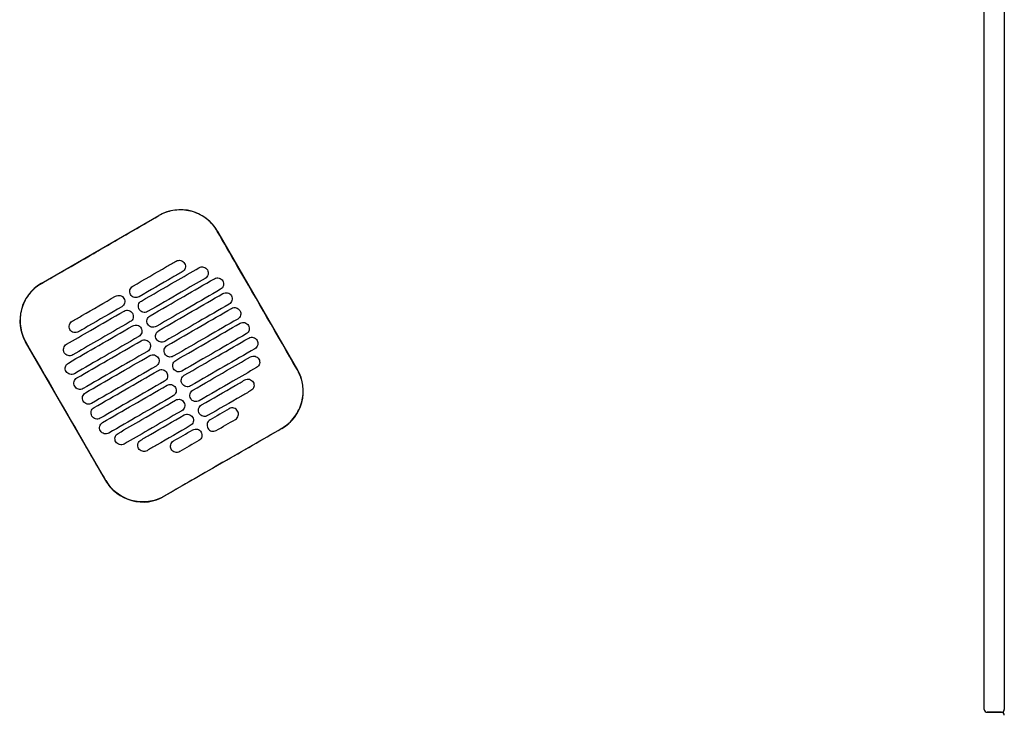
# Model space of a CAD drawing. Header units: metres. Extents: x 15.2 to 54.2, y -39.7 to 1.1.
# Tile 236 of 256: x 53.514 to 54.203, y -30.772 to -30.287. Entities that reach past the tile are written whole.
import ezdxf

# ---------------------------------------------------------------- set-up
doc = ezdxf.new("R2010")
doc.units = ezdxf.units.M
doc.header["$MEASUREMENT"] = 0
doc.layers.add('2D', color=252, linetype='Continuous')

# ---------------------------------------------------------------- blocks, each defined once
blk = doc.blocks.new('2D_QYOS_600')
for p, q in [((2.42604, -0.967), (2.42604, -0.083)), ((2.44004, -0.083), (2.44004, -0.967)), ((1.76623, -0.66898), (1.84849, -0.62146)), ((1.88948, -0.63243), (1.9455, -0.72941)), ((1.81128, -0.80694), (1.75526, -0.70996)), ((1.93453, -0.7704), (1.85227, -0.81792)), ((2.42804, -0.969), (2.43804, -0.969)), ((2.43804, -0.969), (2.42804, -0.969))]:
    blk.add_line(p, q)
for centre, radius, start, end in [((1.8635, -0.64744), 0.03, 30.01349, 120.01349), ((1.78124, -0.69496), 0.03, 120.01349, 210.01349), ((1.91952, -0.74442), 0.03, 300.01349, 30.01349), ((1.83726, -0.79194), 0.03, 210.01349, 300.01349), ((2.42804, -0.967), 0.002, 180, 270), ((2.43804, -0.967), 0.002, 270, 360), ((2.43804, -0.971), 0.002, 0, 90)]:
    blk.add_arc(centre, radius, start, end)
for points, knots in [([(1.88938, -0.63249), (1.88858, -0.6311), (1.88767, -0.62977), (1.88473, -0.62617), (1.88245, -0.62412), (1.87666, -0.62032), (1.87304, -0.61884), (1.86559, -0.61739), (1.86185, -0.61736), (1.85481, -0.61863), (1.85154, -0.61983), (1.84855, -0.62156)], [12.978915, 12.978915, 12.978915, 12.978915, 13.461173, 13.461173, 14.374287, 14.374287, 15.53872, 15.53872, 16.650066, 16.650066, 17.687358, 17.687358, 17.687358, 17.687358]), ([(1.9454, -0.72947), (1.93136, -0.70518), (1.91732, -0.68088), (1.89866, -0.64855), (1.89402, -0.64052), (1.88938, -0.63249)], [1.133412, 1.133412, 1.133412, 1.133412, 2.681586, 2.681586, 3.193366, 3.193366, 3.193366, 3.193366]), ([(1.76629, -0.66907), (1.77688, -0.66296), (1.78791, -0.65659), (1.80338, -0.64766), (1.80542, -0.64648), (1.80742, -0.64532)], [-21.78268, -21.78268, -21.78268, -21.78268, -17.142885, -17.142885, -16.423665, -16.423665, -16.423665, -16.423665]), ([(1.83028, -0.6709), (1.83814, -0.66636), (1.84601, -0.66181), (1.85612, -0.65597), (1.85835, -0.65468), (1.86059, -0.65339)], [0.699452, 0.699452, 0.699452, 0.699452, 3.425217, 3.425217, 4.200582, 4.200582, 4.200582, 4.200582]), ([(1.86059, -0.65339), (1.86102, -0.65314), (1.86156, -0.65293), (1.86274, -0.65278), (1.8633, -0.65281), (1.86437, -0.6531), (1.86489, -0.65335), (1.86585, -0.65408), (1.86622, -0.65454), (1.86646, -0.65496)], [-0.5513873, -0.5513873, -0.5513873, -0.5513873, -0.4031046, -0.4031046, -0.2776919, -0.2776919, -0.1471638, -0.1471638, 0, 0, 0, 0]), ([(1.86489, -0.66084), (1.86266, -0.66213), (1.86042, -0.66342), (1.85031, -0.66926), (1.84245, -0.6738), (1.83458, -0.67835)], [2.649916, 2.649916, 2.649916, 2.649916, 3.425249, 3.425249, 6.151046, 6.151046, 6.151046, 6.151046]), ([(1.83628, -0.68129), (1.84415, -0.67675), (1.85201, -0.6722), (1.86544, -0.66445), (1.871, -0.66124), (1.87655, -0.65803)], [0.699452, 0.699452, 0.699452, 0.699452, 3.42526, 3.42526, 5.350619, 5.350619, 5.350619, 5.350619]), ([(1.86646, -0.65496), (1.86671, -0.65539), (1.86693, -0.65594), (1.86707, -0.65713), (1.86704, -0.65768), (1.86676, -0.65875), (1.8665, -0.65927), (1.86578, -0.66023), (1.86532, -0.66059), (1.86489, -0.66084)], [-0.5553355, -0.5553355, -0.5553355, -0.5553355, -0.4045594, -0.4045594, -0.278267, -0.278267, -0.1472206, -0.1472206, 0, 0, 0, 0]), ([(1.87655, -0.65803), (1.87698, -0.65778), (1.87752, -0.65757), (1.87871, -0.65742), (1.87926, -0.65745), (1.88033, -0.65773), (1.88085, -0.65799), (1.88181, -0.65872), (1.88218, -0.65918), (1.88242, -0.6596)], [-0.5514247, -0.5514247, -0.5514247, -0.5514247, -0.4031161, -0.4031161, -0.2776965, -0.2776965, -0.1471644, -0.1471644, 0, 0, 0, 0]), ([(1.88242, -0.6596), (1.88267, -0.66003), (1.88289, -0.66058), (1.88303, -0.66176), (1.883, -0.66232), (1.88272, -0.66339), (1.88246, -0.66391), (1.88174, -0.66486), (1.88128, -0.66523), (1.88085, -0.66547)], [-0.5553006, -0.5553006, -0.5553006, -0.5553006, -0.4045498, -0.4045498, -0.2782639, -0.2782639, -0.1472208, -0.1472208, 0, 0, 0, 0]), ([(1.88085, -0.66547), (1.8753, -0.66868), (1.86974, -0.67189), (1.85632, -0.67965), (1.84845, -0.68419), (1.84058, -0.68874)], [1.499949, 1.499949, 1.499949, 1.499949, 3.425284, 3.425284, 6.151116, 6.151116, 6.151116, 6.151116]), ([(1.84228, -0.69168), (1.85015, -0.68714), (1.85802, -0.68259), (1.87303, -0.67392), (1.88017, -0.66979), (1.88732, -0.66567)], [0.699452, 0.699452, 0.699452, 0.699452, 3.425292, 3.425292, 5.900643, 5.900643, 5.900643, 5.900643]), ([(1.88732, -0.66567), (1.88774, -0.66542), (1.88829, -0.66521), (1.88947, -0.66506), (1.89002, -0.66509), (1.8911, -0.66537), (1.89162, -0.66563), (1.89258, -0.66636), (1.89294, -0.66682), (1.89319, -0.66724)], [-0.5514376, -0.5514376, -0.5514376, -0.5514376, -0.4031217, -0.4031217, -0.2776979, -0.2776979, -0.1471642, -0.1471642, 0, 0, 0, 0]), ([(1.89319, -0.66724), (1.89343, -0.66766), (1.89365, -0.66822), (1.8938, -0.6694), (1.89376, -0.66996), (1.89348, -0.67103), (1.89323, -0.67155), (1.8925, -0.6725), (1.89204, -0.67287), (1.89162, -0.67311)], [-0.5552879, -0.5552879, -0.5552879, -0.5552879, -0.4045447, -0.4045447, -0.2782629, -0.2782629, -0.1472212, -0.1472212, 0, 0, 0, 0]), ([(1.76629, -0.66907), (1.76501, -0.66981), (1.76378, -0.67065), (1.76063, -0.67315), (1.75885, -0.67499), (1.75732, -0.67702), (1.75503, -0.68008), (1.75334, -0.68356), (1.75137, -0.69095), (1.7511, -0.69479), (1.75204, -0.70242), (1.75324, -0.70613), (1.7552, -0.70964), (1.75528, -0.70977), (1.75536, -0.70991)], [17.619777, 17.619777, 17.619777, 17.619777, 18.064718, 18.064718, 18.827754, 18.827754, 18.827754, 19.97637, 19.97637, 21.122539, 21.122539, 22.281306, 22.281306, 22.328075, 22.328075, 22.328075, 22.328075]), ([(1.82871, -0.67677), (1.82846, -0.67635), (1.82824, -0.6758), (1.8281, -0.67461), (1.82813, -0.67406), (1.82841, -0.67298), (1.82867, -0.67247), (1.82939, -0.67151), (1.82985, -0.67115), (1.83028, -0.6709)], [-0.5553984, -0.5553984, -0.5553984, -0.5553984, -0.4045681, -0.4045681, -0.278271, -0.278271, -0.1472202, -0.1472202, 0, 0, 0, 0]), ([(1.89162, -0.67311), (1.88448, -0.67724), (1.87733, -0.68137), (1.86232, -0.69004), (1.85445, -0.69459), (1.84658, -0.69913)], [0.949972, 0.949972, 0.949972, 0.949972, 3.425307, 3.425307, 6.151164, 6.151164, 6.151164, 6.151164]), ([(1.78785, -0.69541), (1.79008, -0.69412), (1.79232, -0.69283), (1.80243, -0.68699), (1.8103, -0.68244), (1.81816, -0.6779)], [2.649852, 2.649852, 2.649852, 2.649852, 3.425217, 3.425217, 6.150982, 6.150982, 6.150982, 6.150982]), ([(1.81816, -0.6779), (1.81859, -0.67765), (1.81913, -0.67744), (1.82032, -0.67729), (1.82087, -0.67732), (1.82194, -0.67761), (1.82246, -0.67786), (1.82342, -0.67859), (1.82379, -0.67905), (1.82403, -0.67947)], [-0.5512944, -0.5512944, -0.5512944, -0.5512944, -0.4030833, -0.4030833, -0.2776787, -0.2776787, -0.1471599, -0.1471599, 0, 0, 0, 0]), ([(1.82403, -0.67947), (1.82428, -0.6799), (1.8245, -0.68045), (1.82465, -0.68164), (1.82461, -0.68219), (1.82433, -0.68326), (1.82408, -0.68378), (1.82335, -0.68474), (1.82289, -0.6851), (1.82246, -0.68535)], [-0.555416, -0.555416, -0.555416, -0.555416, -0.4045716, -0.4045716, -0.2782736, -0.2782736, -0.1472211, -0.1472211, 0, 0, 0, 0]), ([(1.83458, -0.67835), (1.83415, -0.67859), (1.83361, -0.67881), (1.83243, -0.67896), (1.83187, -0.67892), (1.8308, -0.67864), (1.83028, -0.67839), (1.82932, -0.67766), (1.82895, -0.6772), (1.82871, -0.67677)], [-0.551307, -0.551307, -0.551307, -0.551307, -0.4030846, -0.4030846, -0.2776802, -0.2776802, -0.1471604, -0.1471604, 0, 0, 0, 0]), ([(1.83471, -0.68716), (1.83447, -0.68674), (1.83425, -0.68619), (1.8341, -0.685), (1.83413, -0.68445), (1.83442, -0.68337), (1.83467, -0.68286), (1.8354, -0.6819), (1.83585, -0.68154), (1.83628, -0.68129)], [-0.5553839, -0.5553839, -0.5553839, -0.5553839, -0.4045626, -0.4045626, -0.2782686, -0.2782686, -0.1472195, -0.1472195, 0, 0, 0, 0]), ([(1.84828, -0.70207), (1.85615, -0.69753), (1.86402, -0.69298), (1.87903, -0.68431), (1.88618, -0.68019), (1.89332, -0.67606)], [0.699452, 0.699452, 0.699452, 0.699452, 3.425313, 3.425313, 5.900643, 5.900643, 5.900643, 5.900643]), ([(1.89332, -0.67606), (1.89374, -0.67581), (1.89429, -0.6756), (1.89547, -0.67545), (1.89603, -0.67548), (1.8971, -0.67577), (1.89762, -0.67602), (1.89858, -0.67675), (1.89894, -0.67721), (1.89919, -0.67763)], [-0.5514273, -0.5514273, -0.5514273, -0.5514273, -0.4031209, -0.4031209, -0.2776962, -0.2776962, -0.1471634, -0.1471634, 0, 0, 0, 0]), ([(1.89919, -0.67763), (1.89943, -0.67806), (1.89965, -0.67861), (1.8998, -0.6798), (1.89977, -0.68035), (1.89948, -0.68142), (1.89923, -0.68194), (1.8985, -0.68289), (1.89805, -0.68326), (1.89762, -0.68351)], [-0.5552955, -0.5552955, -0.5552955, -0.5552955, -0.4045438, -0.4045438, -0.2782634, -0.2782634, -0.1472215, -0.1472215, 0, 0, 0, 0]), ([(1.78389, -0.71155), (1.78945, -0.70834), (1.79501, -0.70513), (1.80843, -0.69738), (1.8163, -0.69283), (1.82417, -0.68829)], [1.499901, 1.499901, 1.499901, 1.499901, 3.42526, 3.42526, 6.151068, 6.151068, 6.151068, 6.151068]), ([(1.82246, -0.68535), (1.8146, -0.68989), (1.80673, -0.69444), (1.79662, -0.70027), (1.79439, -0.70157), (1.79215, -0.70286)], [0.699452, 0.699452, 0.699452, 0.699452, 3.425249, 3.425249, 4.200582, 4.200582, 4.200582, 4.200582]), ([(1.82417, -0.68829), (1.82459, -0.68805), (1.82514, -0.68783), (1.82632, -0.68768), (1.82687, -0.68772), (1.82795, -0.688), (1.82847, -0.68825), (1.82942, -0.68898), (1.82979, -0.68944), (1.83003, -0.68987)], [-0.5513075, -0.5513075, -0.5513075, -0.5513075, -0.4030857, -0.4030857, -0.2776792, -0.2776792, -0.1471593, -0.1471593, 0, 0, 0, 0]), ([(1.84058, -0.68874), (1.84016, -0.68898), (1.83961, -0.6892), (1.83843, -0.68935), (1.83787, -0.68931), (1.8368, -0.68903), (1.83628, -0.68878), (1.83532, -0.68805), (1.83496, -0.68759), (1.83471, -0.68716)], [-0.551317, -0.551317, -0.551317, -0.551317, -0.4030867, -0.4030867, -0.2776803, -0.2776803, -0.1471597, -0.1471597, 0, 0, 0, 0]), ([(1.89762, -0.68351), (1.89048, -0.68763), (1.88333, -0.69176), (1.86832, -0.70043), (1.86045, -0.70498), (1.85259, -0.70952)], [0.949998, 0.949998, 0.949998, 0.949998, 3.42532, 3.42532, 6.151189, 6.151189, 6.151189, 6.151189]), ([(1.85429, -0.71247), (1.86215, -0.70792), (1.87002, -0.70338), (1.88503, -0.6947), (1.89218, -0.69058), (1.89932, -0.68645)], [0.699452, 0.699452, 0.699452, 0.699452, 3.425322, 3.425322, 5.900643, 5.900643, 5.900643, 5.900643]), ([(1.89932, -0.68645), (1.89975, -0.6862), (1.90029, -0.68599), (1.90148, -0.68584), (1.90203, -0.68587), (1.9031, -0.68616), (1.90362, -0.68641), (1.90458, -0.68714), (1.90495, -0.6876), (1.90519, -0.68802)], [-0.5514137, -0.5514137, -0.5514137, -0.5514137, -0.4031194, -0.4031194, -0.2776944, -0.2776944, -0.1471627, -0.1471627, 0, 0, 0, 0]), ([(1.90519, -0.68802), (1.90544, -0.68845), (1.90566, -0.689), (1.9058, -0.69019), (1.90577, -0.69074), (1.90549, -0.69181), (1.90523, -0.69233), (1.90451, -0.69329), (1.90405, -0.69365), (1.90362, -0.6939)], [-0.5553078, -0.5553078, -0.5553078, -0.5553078, -0.4045446, -0.4045446, -0.2782647, -0.2782647, -0.147222, -0.147222, 0, 0, 0, 0]), ([(1.78628, -0.70128), (1.78604, -0.70086), (1.78582, -0.70031), (1.78567, -0.69912), (1.7857, -0.69857), (1.78598, -0.69749), (1.78624, -0.69698), (1.78696, -0.69602), (1.78742, -0.69566), (1.78785, -0.69541)], [-0.5554179, -0.5554179, -0.5554179, -0.5554179, -0.4045683, -0.4045683, -0.2782761, -0.2782761, -0.1472238, -0.1472238, 0, 0, 0, 0]), ([(1.82847, -0.69574), (1.8206, -0.70028), (1.81273, -0.70483), (1.79931, -0.71258), (1.79375, -0.71579), (1.78819, -0.719)], [0.699452, 0.699452, 0.699452, 0.699452, 3.425284, 3.425284, 5.350619, 5.350619, 5.350619, 5.350619]), ([(1.83003, -0.68987), (1.83028, -0.69029), (1.8305, -0.69084), (1.83065, -0.69203), (1.83061, -0.69258), (1.83033, -0.69365), (1.83008, -0.69417), (1.82935, -0.69513), (1.82889, -0.69549), (1.82847, -0.69574)], [-0.5553971, -0.5553971, -0.5553971, -0.5553971, -0.4045652, -0.4045652, -0.2782705, -0.2782705, -0.1472202, -0.1472202, 0, 0, 0, 0]), ([(1.84071, -0.69755), (1.84047, -0.69713), (1.84025, -0.69658), (1.8401, -0.69539), (1.84014, -0.69484), (1.84042, -0.69377), (1.84067, -0.69325), (1.8414, -0.69229), (1.84186, -0.69193), (1.84228, -0.69168)], [-0.5553742, -0.5553742, -0.5553742, -0.5553742, -0.4045587, -0.4045587, -0.278267, -0.278267, -0.1472191, -0.1472191, 0, 0, 0, 0]), ([(1.90362, -0.6939), (1.89648, -0.69802), (1.88934, -0.70215), (1.87432, -0.71082), (1.86646, -0.71537), (1.85859, -0.71991)], [0.950001, 0.950001, 0.950001, 0.950001, 3.425322, 3.425322, 6.151192, 6.151192, 6.151192, 6.151192]), ([(1.78513, -0.7247), (1.79228, -0.72057), (1.79942, -0.71644), (1.81443, -0.70777), (1.8223, -0.70323), (1.83017, -0.69868)], [0.949941, 0.949941, 0.949941, 0.949941, 3.425291, 3.425291, 6.151132, 6.151132, 6.151132, 6.151132]), ([(1.79215, -0.70286), (1.79173, -0.7031), (1.79118, -0.70332), (1.79, -0.70347), (1.78944, -0.70343), (1.78837, -0.70315), (1.78785, -0.7029), (1.78689, -0.70217), (1.78652, -0.70171), (1.78628, -0.70128)], [-0.5513007, -0.5513007, -0.5513007, -0.5513007, -0.4030941, -0.4030941, -0.2776814, -0.2776814, -0.1471603, -0.1471603, 0, 0, 0, 0]), ([(1.83017, -0.69868), (1.83059, -0.69844), (1.83114, -0.69822), (1.83232, -0.69807), (1.83287, -0.69811), (1.83395, -0.69839), (1.83447, -0.69864), (1.83543, -0.69937), (1.83579, -0.69983), (1.83604, -0.70026)], [-0.5513173, -0.5513173, -0.5513173, -0.5513173, -0.4030875, -0.4030875, -0.2776797, -0.2776797, -0.147159, -0.147159, 0, 0, 0, 0]), ([(1.83604, -0.70026), (1.83628, -0.70068), (1.8365, -0.70123), (1.83665, -0.70242), (1.83661, -0.70297), (1.83633, -0.70405), (1.83608, -0.70456), (1.83535, -0.70552), (1.83489, -0.70588), (1.83447, -0.70613)], [-0.555383, -0.555383, -0.555383, -0.555383, -0.4045605, -0.4045605, -0.2782682, -0.2782682, -0.1472195, -0.1472195, 0, 0, 0, 0]), ([(1.84658, -0.69913), (1.84616, -0.69937), (1.84561, -0.69959), (1.84443, -0.69974), (1.84388, -0.6997), (1.8428, -0.69942), (1.84228, -0.69917), (1.84132, -0.69844), (1.84096, -0.69798), (1.84071, -0.69755)], [-0.5513236, -0.5513236, -0.5513236, -0.5513236, -0.4030881, -0.4030881, -0.2776804, -0.2776804, -0.1471592, -0.1471592, 0, 0, 0, 0]), ([(1.84672, -0.70795), (1.84647, -0.70752), (1.84625, -0.70697), (1.8461, -0.70578), (1.84614, -0.70523), (1.84642, -0.70416), (1.84667, -0.70364), (1.8474, -0.70268), (1.84786, -0.70232), (1.84828, -0.70207)], [-0.5553693, -0.5553693, -0.5553693, -0.5553693, -0.4045566, -0.4045566, -0.2782661, -0.2782661, -0.1472189, -0.1472189, 0, 0, 0, 0]), ([(1.86029, -0.72286), (1.86816, -0.71831), (1.87602, -0.71377), (1.89104, -0.70509), (1.89818, -0.70097), (1.90533, -0.69684)], [0.699452, 0.699452, 0.699452, 0.699452, 3.425321, 3.425321, 5.900643, 5.900643, 5.900643, 5.900643]), ([(1.90533, -0.69684), (1.90575, -0.6966), (1.9063, -0.69638), (1.90748, -0.69623), (1.90803, -0.69627), (1.90911, -0.69655), (1.90963, -0.6968), (1.91058, -0.69753), (1.91095, -0.69799), (1.91119, -0.69842)], [-0.5513969, -0.5513969, -0.5513969, -0.5513969, -0.4031172, -0.4031172, -0.2776925, -0.2776925, -0.1471621, -0.1471621, 0, 0, 0, 0]), ([(1.91119, -0.69842), (1.91144, -0.69884), (1.91166, -0.69939), (1.91181, -0.70058), (1.91177, -0.70113), (1.91149, -0.7022), (1.91124, -0.70272), (1.91051, -0.70368), (1.91005, -0.70404), (1.90963, -0.70429)], [-0.5553248, -0.5553248, -0.5553248, -0.5553248, -0.4045472, -0.4045472, -0.2782668, -0.2782668, -0.1472227, -0.1472227, 0, 0, 0, 0]), ([(1.83447, -0.70613), (1.8266, -0.71067), (1.81873, -0.71522), (1.80372, -0.72389), (1.79658, -0.72802), (1.78943, -0.73214)], [0.699452, 0.699452, 0.699452, 0.699452, 3.425308, 3.425308, 5.900643, 5.900643, 5.900643, 5.900643]), ([(1.79113, -0.73509), (1.79828, -0.73096), (1.80542, -0.72683), (1.82043, -0.71816), (1.8283, -0.71362), (1.83617, -0.70907)], [0.949982, 0.949982, 0.949982, 0.949982, 3.425312, 3.425312, 6.151173, 6.151173, 6.151173, 6.151173]), ([(1.83617, -0.70907), (1.83659, -0.70883), (1.83714, -0.70861), (1.83832, -0.70846), (1.83888, -0.7085), (1.83995, -0.70878), (1.84047, -0.70903), (1.84143, -0.70976), (1.84179, -0.71022), (1.84204, -0.71065)], [-0.5513238, -0.5513238, -0.5513238, -0.5513238, -0.4030887, -0.4030887, -0.27768, -0.27768, -0.1471588, -0.1471588, 0, 0, 0, 0]), ([(1.85259, -0.70952), (1.85216, -0.70977), (1.85161, -0.70998), (1.85043, -0.71013), (1.84988, -0.7101), (1.8488, -0.70981), (1.84829, -0.70956), (1.84733, -0.70883), (1.84696, -0.70837), (1.84672, -0.70795)], [-0.5513269, -0.5513269, -0.5513269, -0.5513269, -0.403089, -0.403089, -0.2776804, -0.2776804, -0.1471589, -0.1471589, 0, 0, 0, 0]), ([(1.90963, -0.70429), (1.90248, -0.70841), (1.89534, -0.71254), (1.88033, -0.72121), (1.87246, -0.72576), (1.86459, -0.7303)], [0.949982, 0.949982, 0.949982, 0.949982, 3.425312, 3.425312, 6.151173, 6.151173, 6.151173, 6.151173]), ([(1.86629, -0.73325), (1.87416, -0.7287), (1.88203, -0.72416), (1.89704, -0.71549), (1.90418, -0.71136), (1.91133, -0.70723)], [0.699452, 0.699452, 0.699452, 0.699452, 3.425308, 3.425308, 5.900643, 5.900643, 5.900643, 5.900643]), ([(1.91133, -0.70723), (1.91175, -0.70699), (1.9123, -0.70677), (1.91348, -0.70662), (1.91403, -0.70666), (1.91511, -0.70694), (1.91563, -0.70719), (1.91659, -0.70792), (1.91695, -0.70838), (1.9172, -0.70881)], [-0.5513769, -0.5513769, -0.5513769, -0.5513769, -0.4031143, -0.4031143, -0.2776905, -0.2776905, -0.1471617, -0.1471617, 0, 0, 0, 0]), ([(1.9172, -0.70881), (1.91744, -0.70923), (1.91766, -0.70978), (1.91781, -0.71097), (1.91777, -0.71152), (1.91749, -0.7126), (1.91724, -0.71311), (1.91651, -0.71407), (1.91605, -0.71443), (1.91563, -0.71468)], [-0.5553464, -0.5553464, -0.5553464, -0.5553464, -0.4045515, -0.4045515, -0.2782697, -0.2782697, -0.1472236, -0.1472236, 0, 0, 0, 0]), ([(1.81138, -0.80689), (1.80682, -0.799), (1.80209, -0.79079), (1.78344, -0.75849), (1.7694, -0.7342), (1.75536, -0.70991)], [-3.18138, -3.18138, -3.18138, -3.18138, -2.673929, -2.673929, -1.133377, -1.133377, -1.133377, -1.133377]), ([(1.78232, -0.71743), (1.78208, -0.717), (1.78186, -0.71645), (1.78171, -0.71526), (1.78175, -0.71471), (1.78203, -0.71364), (1.78228, -0.71312), (1.78301, -0.71217), (1.78347, -0.7118), (1.78389, -0.71155)], [-0.5553798, -0.5553798, -0.5553798, -0.5553798, -0.4045588, -0.4045588, -0.278273, -0.278273, -0.147224, -0.147224, 0, 0, 0, 0]), ([(1.84204, -0.71065), (1.84228, -0.71107), (1.8425, -0.71162), (1.84265, -0.71281), (1.84262, -0.71336), (1.84233, -0.71444), (1.84208, -0.71495), (1.84135, -0.71591), (1.8409, -0.71627), (1.84047, -0.71652)], [-0.5553737, -0.5553737, -0.5553737, -0.5553737, -0.4045574, -0.4045574, -0.2782667, -0.2782667, -0.1472191, -0.1472191, 0, 0, 0, 0]), ([(1.85272, -0.71834), (1.85247, -0.71791), (1.85225, -0.71736), (1.85211, -0.71617), (1.85214, -0.71562), (1.85242, -0.71455), (1.85268, -0.71403), (1.8534, -0.71308), (1.85386, -0.71271), (1.85429, -0.71247)], [-0.5553691, -0.5553691, -0.5553691, -0.5553691, -0.4045561, -0.4045561, -0.278266, -0.278266, -0.1472189, -0.1472189, 0, 0, 0, 0]), ([(1.91563, -0.71468), (1.90848, -0.7188), (1.90134, -0.72293), (1.88633, -0.7316), (1.87846, -0.73615), (1.87059, -0.74069)], [0.949941, 0.949941, 0.949941, 0.949941, 3.425292, 3.425292, 6.151132, 6.151132, 6.151132, 6.151132]), ([(1.78819, -0.719), (1.78777, -0.71925), (1.78722, -0.71946), (1.78604, -0.71961), (1.78549, -0.71958), (1.78441, -0.71929), (1.78389, -0.71904), (1.78293, -0.71831), (1.78257, -0.71785), (1.78232, -0.71743)], [-0.5513421, -0.5513421, -0.5513421, -0.5513421, -0.4031061, -0.4031061, -0.2776864, -0.2776864, -0.147161, -0.147161, 0, 0, 0, 0]), ([(1.84047, -0.71652), (1.8326, -0.72106), (1.82474, -0.72561), (1.80972, -0.73428), (1.80258, -0.73841), (1.79544, -0.74253)], [0.699452, 0.699452, 0.699452, 0.699452, 3.425321, 3.425321, 5.900643, 5.900643, 5.900643, 5.900643]), ([(1.79714, -0.74548), (1.80428, -0.74135), (1.81142, -0.73722), (1.82644, -0.72855), (1.8343, -0.72401), (1.84217, -0.71946)], [0.950001, 0.950001, 0.950001, 0.950001, 3.425322, 3.425322, 6.151192, 6.151192, 6.151192, 6.151192]), ([(1.84217, -0.71946), (1.8426, -0.71922), (1.84314, -0.719), (1.84433, -0.71885), (1.84488, -0.71889), (1.84595, -0.71917), (1.84647, -0.71942), (1.84743, -0.72015), (1.8478, -0.72061), (1.84804, -0.72104)], [-0.551327, -0.551327, -0.551327, -0.551327, -0.4030892, -0.4030892, -0.2776802, -0.2776802, -0.1471588, -0.1471588, 0, 0, 0, 0]), ([(1.84804, -0.72104), (1.84829, -0.72146), (1.84851, -0.72201), (1.84865, -0.7232), (1.84862, -0.72375), (1.84834, -0.72483), (1.84808, -0.72534), (1.84736, -0.7263), (1.8469, -0.72666), (1.84647, -0.72691)], [-0.5553691, -0.5553691, -0.5553691, -0.5553691, -0.4045561, -0.4045561, -0.278266, -0.278266, -0.1472189, -0.1472189, 0, 0, 0, 0]), ([(1.85859, -0.71991), (1.85816, -0.72016), (1.85762, -0.72037), (1.85644, -0.72052), (1.85588, -0.72049), (1.85481, -0.72021), (1.85429, -0.71995), (1.85333, -0.71922), (1.85296, -0.71876), (1.85272, -0.71834)], [-0.551327, -0.551327, -0.551327, -0.551327, -0.4030892, -0.4030892, -0.2776802, -0.2776802, -0.1471588, -0.1471588, 0, 0, 0, 0]), ([(1.85872, -0.72873), (1.85848, -0.72831), (1.85826, -0.72775), (1.85811, -0.72657), (1.85814, -0.72601), (1.85843, -0.72494), (1.85868, -0.72442), (1.85941, -0.72347), (1.85986, -0.7231), (1.86029, -0.72286)], [-0.5553737, -0.5553737, -0.5553737, -0.5553737, -0.4045574, -0.4045574, -0.2782667, -0.2782667, -0.1472191, -0.1472191, 0, 0, 0, 0]), ([(1.87229, -0.74364), (1.88016, -0.73909), (1.88803, -0.73455), (1.90145, -0.72679), (1.90701, -0.72358), (1.91257, -0.72037)], [0.699452, 0.699452, 0.699452, 0.699452, 3.425284, 3.425284, 5.350619, 5.350619, 5.350619, 5.350619]), ([(1.91257, -0.72037), (1.91299, -0.72013), (1.91354, -0.71991), (1.91472, -0.71976), (1.91527, -0.7198), (1.91635, -0.72008), (1.91687, -0.72033), (1.91783, -0.72106), (1.91819, -0.72152), (1.91844, -0.72195)], [-0.551342, -0.551342, -0.551342, -0.551342, -0.4031061, -0.4031061, -0.2776864, -0.2776864, -0.147161, -0.147161, 0, 0, 0, 0]), ([(1.91844, -0.72195), (1.91868, -0.72237), (1.9189, -0.72292), (1.91905, -0.72411), (1.91901, -0.72466), (1.91873, -0.72574), (1.91848, -0.72625), (1.91775, -0.72721), (1.91729, -0.72757), (1.91687, -0.72782)], [-0.55538, -0.55538, -0.55538, -0.55538, -0.4045589, -0.4045589, -0.278273, -0.278273, -0.147224, -0.147224, 0, 0, 0, 0]), ([(1.78356, -0.73057), (1.78332, -0.73015), (1.7831, -0.72959), (1.78295, -0.72841), (1.78299, -0.72785), (1.78327, -0.72678), (1.78352, -0.72626), (1.78425, -0.72531), (1.78471, -0.72494), (1.78513, -0.7247)], [-0.5553462, -0.5553462, -0.5553462, -0.5553462, -0.4045514, -0.4045514, -0.2782696, -0.2782696, -0.1472236, -0.1472236, 0, 0, 0, 0]), ([(1.84647, -0.72691), (1.83861, -0.73145), (1.83074, -0.736), (1.81573, -0.74467), (1.80858, -0.7488), (1.80144, -0.75293)], [0.699452, 0.699452, 0.699452, 0.699452, 3.425322, 3.425322, 5.900643, 5.900643, 5.900643, 5.900643]), ([(1.80314, -0.75587), (1.81028, -0.75174), (1.81743, -0.74762), (1.83244, -0.73894), (1.84031, -0.7344), (1.84818, -0.72985)], [0.949998, 0.949998, 0.949998, 0.949998, 3.42532, 3.42532, 6.151189, 6.151189, 6.151189, 6.151189]), ([(1.84818, -0.72985), (1.8486, -0.72961), (1.84915, -0.72939), (1.85033, -0.72924), (1.85088, -0.72928), (1.85196, -0.72956), (1.85248, -0.72981), (1.85343, -0.73054), (1.8538, -0.731), (1.85404, -0.73143)], [-0.551327, -0.551327, -0.551327, -0.551327, -0.403089, -0.403089, -0.2776804, -0.2776804, -0.1471589, -0.1471589, 0, 0, 0, 0]), ([(1.86459, -0.7303), (1.86417, -0.73055), (1.86362, -0.73076), (1.86244, -0.73091), (1.86188, -0.73088), (1.86081, -0.7306), (1.86029, -0.73034), (1.85933, -0.72961), (1.85897, -0.72915), (1.85872, -0.72873)], [-0.5513238, -0.5513238, -0.5513238, -0.5513238, -0.4030887, -0.4030887, -0.27768, -0.27768, -0.1471588, -0.1471588, 0, 0, 0, 0]), ([(1.91687, -0.72782), (1.91131, -0.73103), (1.90576, -0.73424), (1.89233, -0.74199), (1.88446, -0.74654), (1.8766, -0.75108)], [1.499901, 1.499901, 1.499901, 1.499901, 3.42526, 3.42526, 6.151068, 6.151068, 6.151068, 6.151068]), ([(1.93447, -0.7703), (1.93453, -0.77027), (1.93459, -0.77023), (1.93806, -0.7682), (1.94105, -0.76554), (1.9458, -0.75922), (1.94752, -0.75562), (1.94938, -0.74831), (1.94963, -0.7447), (1.94891, -0.73819), (1.94815, -0.7353), (1.94651, -0.73151), (1.94599, -0.73047), (1.9454, -0.72947)], [8.273299, 8.273299, 8.273299, 8.273299, 8.293543, 8.293543, 9.48086, 9.48086, 10.665623, 10.665623, 11.74288, 11.74288, 12.632334, 12.632334, 12.981673, 12.981673, 12.981673, 12.981673]), ([(1.78943, -0.73214), (1.78901, -0.73239), (1.78846, -0.73261), (1.78728, -0.73275), (1.78673, -0.73272), (1.78565, -0.73244), (1.78513, -0.73218), (1.78417, -0.73145), (1.78381, -0.73099), (1.78356, -0.73057)], [-0.551377, -0.551377, -0.551377, -0.551377, -0.4031143, -0.4031143, -0.2776905, -0.2776905, -0.1471617, -0.1471617, 0, 0, 0, 0]), ([(1.78957, -0.74096), (1.78932, -0.74054), (1.7891, -0.73999), (1.78895, -0.7388), (1.78899, -0.73824), (1.78927, -0.73717), (1.78952, -0.73665), (1.79025, -0.7357), (1.79071, -0.73533), (1.79113, -0.73509)], [-0.5553245, -0.5553245, -0.5553245, -0.5553245, -0.4045471, -0.4045471, -0.2782667, -0.2782667, -0.1472226, -0.1472226, 0, 0, 0, 0]), ([(1.85404, -0.73143), (1.85429, -0.73185), (1.85451, -0.7324), (1.85466, -0.73359), (1.85462, -0.73414), (1.85434, -0.73522), (1.85409, -0.73574), (1.85336, -0.73669), (1.8529, -0.73705), (1.85248, -0.7373)], [-0.5553693, -0.5553693, -0.5553693, -0.5553693, -0.4045566, -0.4045566, -0.2782661, -0.2782661, -0.1472189, -0.1472189, 0, 0, 0, 0]), ([(1.86472, -0.73912), (1.86448, -0.7387), (1.86426, -0.73814), (1.86411, -0.73696), (1.86415, -0.7364), (1.86443, -0.73533), (1.86468, -0.73481), (1.86541, -0.73386), (1.86587, -0.73349), (1.86629, -0.73325)], [-0.555383, -0.555383, -0.555383, -0.555383, -0.4045604, -0.4045604, -0.2782682, -0.2782682, -0.1472195, -0.1472195, 0, 0, 0, 0]), ([(1.8783, -0.75403), (1.88616, -0.74948), (1.89403, -0.74494), (1.90414, -0.7391), (1.90637, -0.73781), (1.90861, -0.73652)], [0.699452, 0.699452, 0.699452, 0.699452, 3.425249, 3.425249, 4.200582, 4.200582, 4.200582, 4.200582]), ([(1.90861, -0.73652), (1.90904, -0.73627), (1.90958, -0.73605), (1.91076, -0.73591), (1.91132, -0.73594), (1.91239, -0.73622), (1.91291, -0.73648), (1.91387, -0.73721), (1.91424, -0.73767), (1.91448, -0.73809)], [-0.5513007, -0.5513007, -0.5513007, -0.5513007, -0.4030941, -0.4030941, -0.2776814, -0.2776814, -0.1471603, -0.1471603, 0, 0, 0, 0]), ([(1.79544, -0.74253), (1.79501, -0.74278), (1.79446, -0.743), (1.79328, -0.74315), (1.79273, -0.74311), (1.79165, -0.74283), (1.79114, -0.74257), (1.79018, -0.74184), (1.78981, -0.74138), (1.78957, -0.74096)], [-0.551397, -0.551397, -0.551397, -0.551397, -0.4031173, -0.4031173, -0.2776925, -0.2776925, -0.1471621, -0.1471621, 0, 0, 0, 0]), ([(1.85248, -0.7373), (1.84461, -0.74185), (1.83674, -0.74639), (1.82173, -0.75506), (1.81458, -0.75919), (1.80744, -0.76332)], [0.699452, 0.699452, 0.699452, 0.699452, 3.425313, 3.425313, 5.900643, 5.900643, 5.900643, 5.900643]), ([(1.80914, -0.76626), (1.81629, -0.76213), (1.82343, -0.75801), (1.83844, -0.74933), (1.84631, -0.74479), (1.85418, -0.74024)], [0.949973, 0.949973, 0.949973, 0.949973, 3.425307, 3.425307, 6.151164, 6.151164, 6.151164, 6.151164]), ([(1.85418, -0.74024), (1.8546, -0.74), (1.85515, -0.73978), (1.85633, -0.73963), (1.85688, -0.73967), (1.85796, -0.73995), (1.85848, -0.7402), (1.85944, -0.74094), (1.8598, -0.74139), (1.86005, -0.74182)], [-0.5513237, -0.5513237, -0.5513237, -0.5513237, -0.4030882, -0.4030882, -0.2776804, -0.2776804, -0.1471592, -0.1471592, 0, 0, 0, 0]), ([(1.86005, -0.74182), (1.86029, -0.74224), (1.86051, -0.74279), (1.86066, -0.74398), (1.86062, -0.74453), (1.86034, -0.74561), (1.86009, -0.74613), (1.85936, -0.74708), (1.8589, -0.74745), (1.85848, -0.74769)], [-0.5553742, -0.5553742, -0.5553742, -0.5553742, -0.4045587, -0.4045587, -0.278267, -0.278267, -0.1472191, -0.1472191, 0, 0, 0, 0]), ([(1.87059, -0.74069), (1.87017, -0.74094), (1.86962, -0.74116), (1.86844, -0.7413), (1.86789, -0.74127), (1.86681, -0.74099), (1.86629, -0.74073), (1.86533, -0.74), (1.86497, -0.73954), (1.86472, -0.73912)], [-0.5513173, -0.5513173, -0.5513173, -0.5513173, -0.4030875, -0.4030875, -0.2776797, -0.2776797, -0.147159, -0.147159, 0, 0, 0, 0]), ([(1.87073, -0.74951), (1.87048, -0.74909), (1.87026, -0.74854), (1.87011, -0.74735), (1.87015, -0.74679), (1.87043, -0.74572), (1.87068, -0.7452), (1.87141, -0.74425), (1.87187, -0.74388), (1.87229, -0.74364)], [-0.555397, -0.555397, -0.555397, -0.555397, -0.4045652, -0.4045652, -0.2782705, -0.2782705, -0.1472202, -0.1472202, 0, 0, 0, 0]), ([(1.91291, -0.74396), (1.91068, -0.74526), (1.90844, -0.74655), (1.89833, -0.75239), (1.89047, -0.75693), (1.8826, -0.76148)], [2.649852, 2.649852, 2.649852, 2.649852, 3.425217, 3.425217, 6.150983, 6.150983, 6.150983, 6.150983]), ([(1.91448, -0.73809), (1.91473, -0.73851), (1.91495, -0.73907), (1.91509, -0.74025), (1.91506, -0.74081), (1.91478, -0.74188), (1.91452, -0.7424), (1.9138, -0.74335), (1.91334, -0.74372), (1.91291, -0.74396)], [-0.555418, -0.555418, -0.555418, -0.555418, -0.4045683, -0.4045683, -0.2782762, -0.2782762, -0.1472238, -0.1472238, 0, 0, 0, 0]), ([(1.79557, -0.75135), (1.79532, -0.75093), (1.7951, -0.75038), (1.79496, -0.74919), (1.79499, -0.74864), (1.79527, -0.74756), (1.79553, -0.74704), (1.79625, -0.74609), (1.79671, -0.74572), (1.79714, -0.74548)], [-0.5553076, -0.5553076, -0.5553076, -0.5553076, -0.4045445, -0.4045445, -0.2782646, -0.2782646, -0.1472219, -0.1472219, 0, 0, 0, 0]), ([(1.85848, -0.74769), (1.85061, -0.75224), (1.84274, -0.75678), (1.82773, -0.76545), (1.82059, -0.76958), (1.81344, -0.77371)], [0.699452, 0.699452, 0.699452, 0.699452, 3.425292, 3.425292, 5.900643, 5.900643, 5.900643, 5.900643]), ([(1.81991, -0.7739), (1.82546, -0.77069), (1.83102, -0.76748), (1.84444, -0.75973), (1.85231, -0.75518), (1.86018, -0.75064)], [1.499949, 1.499949, 1.499949, 1.499949, 3.425284, 3.425284, 6.151116, 6.151116, 6.151116, 6.151116]), ([(1.86018, -0.75064), (1.8606, -0.75039), (1.86115, -0.75017), (1.86233, -0.75002), (1.86289, -0.75006), (1.86396, -0.75034), (1.86448, -0.7506), (1.86544, -0.75133), (1.8658, -0.75179), (1.86605, -0.75221)], [-0.5513171, -0.5513171, -0.5513171, -0.5513171, -0.4030867, -0.4030867, -0.2776803, -0.2776803, -0.1471597, -0.1471597, 0, 0, 0, 0]), ([(1.8766, -0.75108), (1.87617, -0.75133), (1.87562, -0.75155), (1.87444, -0.7517), (1.87389, -0.75166), (1.87281, -0.75138), (1.8723, -0.75112), (1.87134, -0.75039), (1.87097, -0.74993), (1.87073, -0.74951)], [-0.5513075, -0.5513075, -0.5513075, -0.5513075, -0.4030857, -0.4030857, -0.2776792, -0.2776792, -0.1471593, -0.1471593, 0, 0, 0, 0]), ([(1.80144, -0.75293), (1.80101, -0.75317), (1.80047, -0.75339), (1.79929, -0.75354), (1.79873, -0.7535), (1.79766, -0.75322), (1.79714, -0.75297), (1.79618, -0.75223), (1.79581, -0.75177), (1.79557, -0.75135)], [-0.5514139, -0.5514139, -0.5514139, -0.5514139, -0.4031194, -0.4031194, -0.2776944, -0.2776944, -0.1471626, -0.1471626, 0, 0, 0, 0]), ([(1.80157, -0.76174), (1.80133, -0.76132), (1.80111, -0.76077), (1.80096, -0.75958), (1.80099, -0.75903), (1.80128, -0.75795), (1.80153, -0.75743), (1.80226, -0.75648), (1.80271, -0.75612), (1.80314, -0.75587)], [-0.5552953, -0.5552953, -0.5552953, -0.5552953, -0.4045437, -0.4045437, -0.2782634, -0.2782634, -0.1472215, -0.1472215, 0, 0, 0, 0]), ([(1.86605, -0.75221), (1.86629, -0.75263), (1.86651, -0.75318), (1.86666, -0.75437), (1.86663, -0.75493), (1.86634, -0.756), (1.86609, -0.75652), (1.86536, -0.75747), (1.86491, -0.75784), (1.86448, -0.75808)], [-0.5553838, -0.5553838, -0.5553838, -0.5553838, -0.4045626, -0.4045626, -0.2782686, -0.2782686, -0.1472195, -0.1472195, 0, 0, 0, 0]), ([(1.87673, -0.7599), (1.87648, -0.75948), (1.87626, -0.75893), (1.87612, -0.75774), (1.87615, -0.75719), (1.87643, -0.75611), (1.87669, -0.75559), (1.87741, -0.75464), (1.87787, -0.75427), (1.8783, -0.75403)], [-0.5554159, -0.5554159, -0.5554159, -0.5554159, -0.4045716, -0.4045716, -0.2782736, -0.2782736, -0.1472211, -0.1472211, 0, 0, 0, 0]), ([(1.9036, -0.75824), (1.90335, -0.75781), (1.90299, -0.75735), (1.90203, -0.75662), (1.90151, -0.75637), (1.90043, -0.75609), (1.89988, -0.75605), (1.8987, -0.7562), (1.89815, -0.75642), (1.89773, -0.75666)], [0, 0, 0, 0, 0.1471602, 0.1471602, 0.2776775, 0.2776775, 0.4030818, 0.4030818, 0.5512681, 0.5512681, 0.5512681, 0.5512681]), ([(1.80744, -0.76332), (1.80702, -0.76356), (1.80647, -0.76378), (1.80529, -0.76393), (1.80473, -0.76389), (1.80366, -0.76361), (1.80314, -0.76336), (1.80218, -0.76263), (1.80182, -0.76217), (1.80157, -0.76174)], [-0.5514274, -0.5514274, -0.5514274, -0.5514274, -0.4031209, -0.4031209, -0.2776962, -0.2776962, -0.1471634, -0.1471634, 0, 0, 0, 0]), ([(1.86448, -0.75808), (1.85661, -0.76263), (1.84875, -0.76717), (1.83532, -0.77493), (1.82976, -0.77814), (1.82421, -0.78135)], [0.699452, 0.699452, 0.699452, 0.699452, 3.42526, 3.42526, 5.350619, 5.350619, 5.350619, 5.350619]), ([(1.83587, -0.77854), (1.8381, -0.77725), (1.84034, -0.77595), (1.85045, -0.77012), (1.85831, -0.76557), (1.86618, -0.76103)], [2.649916, 2.649916, 2.649916, 2.649916, 3.425249, 3.425249, 6.151046, 6.151046, 6.151046, 6.151046]), ([(1.86618, -0.76103), (1.86661, -0.76078), (1.86715, -0.76056), (1.86833, -0.76042), (1.86889, -0.76045), (1.86996, -0.76073), (1.87048, -0.76099), (1.87144, -0.76172), (1.87181, -0.76218), (1.87205, -0.7626)], [-0.5513071, -0.5513071, -0.5513071, -0.5513071, -0.4030846, -0.4030846, -0.2776802, -0.2776802, -0.1471604, -0.1471604, 0, 0, 0, 0]), ([(1.87205, -0.7626), (1.8723, -0.76302), (1.87252, -0.76358), (1.87266, -0.76476), (1.87263, -0.76532), (1.87235, -0.76639), (1.87209, -0.76691), (1.87137, -0.76786), (1.87091, -0.76823), (1.87048, -0.76847)], [-0.5553983, -0.5553983, -0.5553983, -0.5553983, -0.4045681, -0.4045681, -0.278271, -0.278271, -0.1472202, -0.1472202, 0, 0, 0, 0]), ([(1.8826, -0.76148), (1.88217, -0.76172), (1.88163, -0.76194), (1.88045, -0.76209), (1.87989, -0.76205), (1.87882, -0.76177), (1.8783, -0.76152), (1.87734, -0.76078), (1.87697, -0.76033), (1.87673, -0.7599)], [-0.5512944, -0.5512944, -0.5512944, -0.5512944, -0.4030833, -0.4030833, -0.2776787, -0.2776787, -0.1471599, -0.1471599, 0, 0, 0, 0]), ([(1.8843, -0.76442), (1.88387, -0.76467), (1.88342, -0.76503), (1.88269, -0.76598), (1.88244, -0.7665), (1.88215, -0.76758), (1.88212, -0.76813), (1.88227, -0.76932), (1.88249, -0.76987), (1.88273, -0.77029)], [0, 0, 0, 0, 0.1472222, 0.1472222, 0.2782773, 0.2782773, 0.4045795, 0.4045795, 0.5554397, 0.5554397, 0.5554397, 0.5554397]), ([(1.90203, -0.76411), (1.90246, -0.76386), (1.90291, -0.7635), (1.90364, -0.76254), (1.90389, -0.76203), (1.90417, -0.76095), (1.90421, -0.7604), (1.90406, -0.75921), (1.90384, -0.75866), (1.9036, -0.75824)], [0, 0, 0, 0, 0.147223, 0.147223, 0.2782783, 0.2782783, 0.4045781, 0.4045781, 0.5554474, 0.5554474, 0.5554474, 0.5554474]), ([(1.80757, -0.77213), (1.80733, -0.77171), (1.80711, -0.77116), (1.80696, -0.76997), (1.807, -0.76942), (1.80728, -0.76834), (1.80753, -0.76783), (1.80826, -0.76687), (1.80872, -0.76651), (1.80914, -0.76626)], [-0.5552876, -0.5552876, -0.5552876, -0.5552876, -0.4045446, -0.4045446, -0.2782629, -0.2782629, -0.1472212, -0.1472212, 0, 0, 0, 0]), ([(1.87048, -0.76847), (1.86262, -0.77302), (1.85475, -0.77756), (1.84464, -0.7834), (1.84241, -0.78469), (1.84017, -0.78599)], [0.699452, 0.699452, 0.699452, 0.699452, 3.425217, 3.425217, 4.200582, 4.200582, 4.200582, 4.200582]), ([(1.87219, -0.77142), (1.87261, -0.77117), (1.87316, -0.77096), (1.87434, -0.77081), (1.87489, -0.77084), (1.87597, -0.77112), (1.87648, -0.77138), (1.87744, -0.77211), (1.87781, -0.77257), (1.87805, -0.77299)], [-0.5512937, -0.5512937, -0.5512937, -0.5512937, -0.403082, -0.403082, -0.27768, -0.27768, -0.1471612, -0.1471612, 0, 0, 0, 0]), ([(1.88273, -0.77029), (1.88298, -0.77072), (1.88334, -0.77118), (1.8843, -0.77191), (1.88482, -0.77216), (1.88589, -0.77244), (1.88645, -0.77248), (1.88763, -0.77233), (1.88818, -0.77211), (1.8886, -0.77187)], [0, 0, 0, 0, 0.1471605, 0.1471605, 0.2776781, 0.2776781, 0.4030803, 0.4030803, 0.5512777, 0.5512777, 0.5512777, 0.5512777]), ([(1.81344, -0.77371), (1.81302, -0.77395), (1.81247, -0.77417), (1.81129, -0.77432), (1.81074, -0.77428), (1.80966, -0.774), (1.80914, -0.77375), (1.80818, -0.77302), (1.80782, -0.77256), (1.80757, -0.77213)], [-0.5514378, -0.5514378, -0.5514378, -0.5514378, -0.4031217, -0.4031217, -0.2776979, -0.2776979, -0.1471642, -0.1471642, 0, 0, 0, 0]), ([(1.81834, -0.77977), (1.81809, -0.77935), (1.81787, -0.7788), (1.81773, -0.77761), (1.81776, -0.77706), (1.81804, -0.77598), (1.8183, -0.77547), (1.81902, -0.77451), (1.81948, -0.77415), (1.81991, -0.7739)], [-0.5553003, -0.5553003, -0.5553003, -0.5553003, -0.4045497, -0.4045497, -0.2782639, -0.2782639, -0.1472208, -0.1472208, 0, 0, 0, 0]), ([(1.87805, -0.77299), (1.8783, -0.77341), (1.87852, -0.77397), (1.87867, -0.77515), (1.87863, -0.77571), (1.87835, -0.77678), (1.8781, -0.7773), (1.87737, -0.77825), (1.87691, -0.77862), (1.87649, -0.77886)], [-0.5554178, -0.5554178, -0.5554178, -0.5554178, -0.4045751, -0.4045751, -0.2782741, -0.2782741, -0.1472211, -0.1472211, 0, 0, 0, 0]), ([(1.82421, -0.78135), (1.82378, -0.78159), (1.82324, -0.78181), (1.82206, -0.78196), (1.8215, -0.78192), (1.82043, -0.78164), (1.81991, -0.78139), (1.81895, -0.78066), (1.81858, -0.7802), (1.81834, -0.77977)], [-0.5514248, -0.5514248, -0.5514248, -0.5514248, -0.4031161, -0.4031161, -0.2776965, -0.2776965, -0.1471644, -0.1471644, 0, 0, 0, 0]), ([(1.8343, -0.78441), (1.83405, -0.78399), (1.83383, -0.78344), (1.83369, -0.78225), (1.83372, -0.7817), (1.834, -0.78062), (1.83426, -0.7801), (1.83498, -0.77915), (1.83544, -0.77878), (1.83587, -0.77854)], [-0.5553353, -0.5553353, -0.5553353, -0.5553353, -0.4045593, -0.4045593, -0.278267, -0.278267, -0.1472205, -0.1472205, 0, 0, 0, 0]), ([(1.84017, -0.78599), (1.83975, -0.78623), (1.8392, -0.78645), (1.83802, -0.7866), (1.83746, -0.78656), (1.83639, -0.78628), (1.83587, -0.78603), (1.83491, -0.78529), (1.83454, -0.78484), (1.8343, -0.78441)], [-0.5513875, -0.5513875, -0.5513875, -0.5513875, -0.4031047, -0.4031047, -0.2776919, -0.2776919, -0.1471638, -0.1471638, 0, 0, 0, 0]), ([(1.85719, -0.78505), (1.85694, -0.78462), (1.85672, -0.78407), (1.85657, -0.78288), (1.85661, -0.78233), (1.85689, -0.78126), (1.85714, -0.78074), (1.85787, -0.77979), (1.85833, -0.77942), (1.85875, -0.77918)], [-0.5553938, -0.5553938, -0.5553938, -0.5553938, -0.4045733, -0.4045733, -0.2782728, -0.2782728, -0.147221, -0.147221, 0, 0, 0, 0]), ([(1.86306, -0.78662), (1.86263, -0.78687), (1.86208, -0.78708), (1.8609, -0.78723), (1.86035, -0.7872), (1.85927, -0.78692), (1.85876, -0.78666), (1.8578, -0.78593), (1.85743, -0.78547), (1.85719, -0.78505)], [-0.5513269, -0.5513269, -0.5513269, -0.5513269, -0.4030891, -0.4030891, -0.2776846, -0.2776846, -0.1471626, -0.1471626, 0, 0, 0, 0]), ([(1.89334, -0.79405), (1.89171, -0.79499), (1.89009, -0.79593), (1.87458, -0.80489), (1.86319, -0.81147), (1.85221, -0.81782)], [-12.071476, -12.071476, -12.071476, -12.071476, -11.509189, -11.509189, -6.696301, -6.696301, -6.696301, -6.696301]), ([(1.85221, -0.81782), (1.85155, -0.8182), (1.85088, -0.81856), (1.84698, -0.82043), (1.84353, -0.82138), (1.8364, -0.82204), (1.83277, -0.82171), (1.82545, -0.81969), (1.82186, -0.81787), (1.81576, -0.81305), (1.81327, -0.81016), (1.81138, -0.80689)], [-8.20809, -8.20809, -8.20809, -8.20809, -7.978943, -7.978943, -6.912231, -6.912231, -5.830065, -5.830065, -4.632711, -4.632711, -3.498654, -3.498654, -3.498654, -3.498654])]:
    blk.add_open_spline(points, degree=3, knots=knots)
for points in [[(1.80742, -0.64532), (1.82113, -0.6374), (1.83484, -0.62948), (1.84855, -0.62156)], [(1.89773, -0.75666), (1.89325, -0.75925), (1.88878, -0.76183), (1.8843, -0.76442)], [(1.8886, -0.77187), (1.89308, -0.76928), (1.89755, -0.76669), (1.90203, -0.76411)], [(1.85875, -0.77918), (1.86323, -0.77659), (1.86771, -0.774), (1.87219, -0.77142)], [(1.89334, -0.79405), (1.90705, -0.78613), (1.92076, -0.77821), (1.93447, -0.7703)], [(1.87649, -0.77886), (1.87201, -0.78145), (1.86753, -0.78404), (1.86306, -0.78662)]]:
    blk.add_open_spline(points, degree=3)
blk = doc.blocks.new('a30d60c3-566b-4ae9-ae44-488b2e5572d0')
at = {"layer": '2D'}
blk.add_blockref('2D_QYOS_600', (-1.22, 1.42932), dxfattribs=at)

msp = doc.modelspace()

# ---------------------------------------------------------------- block references
msp.add_blockref('a30d60c3-566b-4ae9-ae44-488b2e5572d0', (52.98251, -31.23183))

doc.saveas('drawing.dxf')
